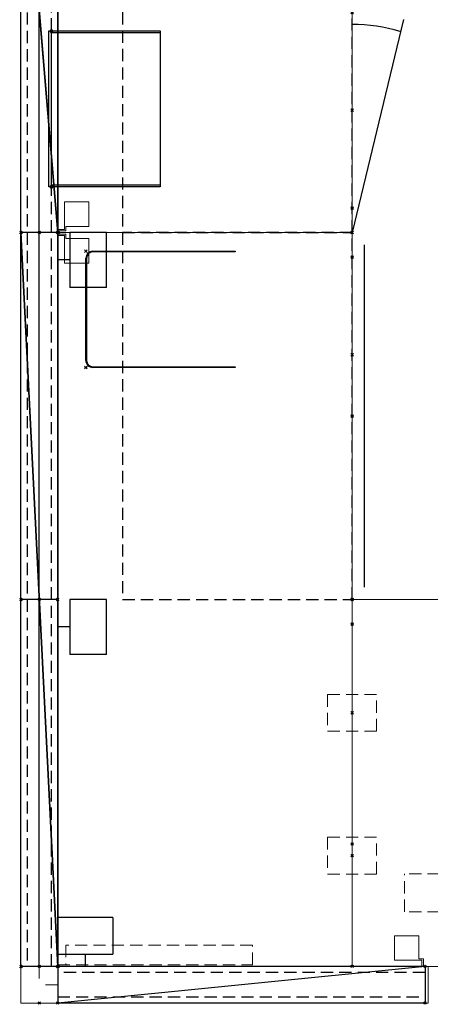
# Model space of a CAD drawing. Header units: inches. Extents: x 159 to 1116, y 667 to 1015.
# Tile 1 of 249: x 172 to 206, y 675 to 755. Entities that reach past the tile are written whole.
import ezdxf
from ezdxf.enums import TextEntityAlignment as Align

# ---------------------------------------------------------------- set-up
doc = ezdxf.new("R2010")
doc.units = ezdxf.units.IN
doc.header["$MEASUREMENT"] = 0
doc.header["$PDMODE"] = 3
doc.header["$PDSIZE"] = 0.1
doc.linetypes.add('DASHEDX2', pattern=[1.5, 1, -0.5])
doc.linetypes.add('IMPORT-DASHEDX2 _2_', pattern=[0])
for name, color, linetype, lineweight in [('A-FURN-HAWORTH-ATT', 7, 'Continuous', 9), ('A-FURN-P-PNLS-CON', 135, 'IMPORT-DASHEDX2 _2_', 9), ('A-FURN-P-WKSF', 135, 'Continuous', 9), ('A-FURN-P-WKSF-SUPPORT', 135, 'IMPORT-DASHEDX2 _2_', 9)]:
    doc.layers.add(name, color=color, linetype=linetype, lineweight=lineweight)
for name, color, linetype in [('A-FURN-P-COMP', 86, 'Continuous'), ('A-FURN-P-FILE', 20, 'Continuous'), ('A-FURN-P-PNLS', 5, 'Continuous'), ('A-FURN-P-PNLS-ACCESS', 4, 'Continuous'), ('A-FURN-P-PNLS-TOPPER', 3, 'Continuous'), ('CONNECTC', 7, 'Continuous'), ('PSATTR', 7, 'Continuous'), ('SPECATTR', 7, 'Continuous')]:
    doc.layers.add(name, color=color, linetype=linetype)

# ---------------------------------------------------------------- blocks, each defined once
blk = doc.blocks.new('$HCLAA42_0')
at = {"layer": 'A-FURN-P-PNLS-CON'}
for p, q in [((0, 3), (3, 3)), ((0, 0), (0, 3)), ((3, 0), (3, 3)), ((0, 0), (3, 0))]:
    blk.add_line(p, q, dxfattribs=at)
at = {"layer": 'A-FURN-P-PNLS-CON', "linetype": 'DASHEDX2'}
for p in [(0, 1.5), (1.5, 0)]:
    blk.add_line(p, (1.5, 1.5), dxfattribs=at)
at = {"layer": 'A-FURN-P-PNLS-CON'}
for p in [(0, 3), (0, 0)]:
    blk.add_point(p, dxfattribs=at)
at = {"layer": 'PSATTR', "flags": 1}
for tag in ['PSON', 'PSMC', 'PSDH', 'PSPN', 'PSQT', 'PSEC', 'PST5', 'PST4', 'PST3', 'PST2', 'PST1']:
    blk.add_attdef(tag, text='', height=1, dxfattribs=at).set_placement((0, 0), align=Align.TOP_CENTER)
at = {"layer": 'SPECATTR', "flags": 9}
blk.add_attdef('HC', text='', height=0.7, dxfattribs=at).set_placement((0, 0), align=Align.TOP_CENTER)
blk = doc.blocks.new('$HCEAA42_0')
at = {"layer": 'A-FURN-P-PNLS-CON'}
for p, q in [((0.25, 3), (0, 3)), ((0, 3), (0, 0)), ((0.25, 0), (0.25, 3)), ((0, 0), (0.25, 0))]:
    blk.add_line(p, q, dxfattribs=at)
for p in [(0, 3), (0, 0)]:
    blk.add_point(p, dxfattribs=at)
at = {"layer": 'PSATTR', "flags": 1}
for tag in ['PSON', 'PSMC', 'PSDH', 'PSPN', 'PSQT', 'PSEC', 'PST5', 'PST4', 'PST3', 'PST2', 'PST1']:
    blk.add_attdef(tag, text='', height=1, dxfattribs=at).set_placement((0, 0), align=Align.TOP_CENTER)
at = {"layer": 'SPECATTR', "flags": 9}
blk.add_attdef('HC', text='', height=0.7, dxfattribs=at).set_placement((0, 0), align=Align.TOP_CENTER)
blk = doc.blocks.new('VZAL-XXXX-2D')
at = {"layer": 'A-FURN-P-PNLS-CON'}
blk.add_point((0, 0), dxfattribs=at)
at = {"layer": 'A-FURN-HAWORTH-ATT', "flags": 1}
for tag, p in [('HAWMC', (0, 0)), ('HAWPN', (0, -0.167)), ('HAWQT', (0, -0.5)), ('HAWSN', (0, -0.333))]:
    blk.add_attdef(tag, text='', height=0.1, dxfattribs=at).set_placement(p, align=Align.TOP_CENTER)
at = {"layer": 'PSATTR', "flags": 1}
for tag in ['PSON', 'PSON', 'PSON', 'PSON', 'PSON', 'PSON', 'PSON', 'PSON', 'PSON', 'PSON', 'PSON', 'PSON', 'PSON', 'PSON', 'PSON', 'PSON', 'PSON', 'PSON', 'PSON', 'PSON', 'PSON', 'PSON', 'PSON', 'PSON', 'PSON', 'PSON', 'PSON', 'PSMC', 'PSMC', 'PSMC', 'PSMC', 'PSMC', 'PSMC', 'PSMC', 'PSMC', 'PSMC', 'PSMC', 'PSMC', 'PSMC', 'PSMC', 'PSMC', 'PSMC', 'PSMC', 'PSMC', 'PSMC', 'PSMC', 'PSMC', 'PSMC', 'PSMC', 'PSMC', 'PSMC', 'PSMC', 'PSMC', 'PSMC', 'PSDH', 'PSDH', 'PSDH', 'PSDH', 'PSDH', 'PSDH', 'PSDH', 'PSDH', 'PSDH', 'PSDH', 'PSDH', 'PSDH', 'PSDH', 'PSDH', 'PSDH', 'PSDH', 'PSDH', 'PSDH', 'PSDH', 'PSDH', 'PSDH', 'PSDH', 'PSDH', 'PSDH', 'PSDH', 'PSDH', 'PSDH', 'PSPN', 'PSPN', 'PSPN', 'PSPN', 'PSPN', 'PSPN', 'PSPN', 'PSPN', 'PSPN', 'PSPN', 'PSPN', 'PSPN', 'PSPN', 'PSPN', 'PSPN', 'PSPN', 'PSPN', 'PSPN', 'PSPN', 'PSPN', 'PSPN', 'PSPN', 'PSPN', 'PSPN', 'PSPN', 'PSPN', 'PSPN', 'PSQT', 'PSQT', 'PSQT', 'PSQT', 'PSQT', 'PSQT', 'PSQT', 'PSQT', 'PSQT', 'PSQT', 'PSQT', 'PSQT', 'PSQT', 'PSQT', 'PSQT', 'PSQT', 'PSQT', 'PSQT', 'PSQT', 'PSQT', 'PSQT', 'PSQT', 'PSQT', 'PSQT', 'PSQT', 'PSQT', 'PSQT', 'PSEC', 'PSEC', 'PSEC', 'PSEC', 'PSEC', 'PSEC', 'PSEC', 'PSEC', 'PSEC', 'PSEC', 'PSEC', 'PSEC', 'PSEC', 'PSEC', 'PSEC', 'PSEC', 'PSEC', 'PSEC', 'PSEC', 'PSEC', 'PSEC', 'PSEC', 'PSEC', 'PSEC', 'PSEC', 'PSEC', 'PSEC', 'PST1', 'PST2', 'PST3', 'PST4', 'PST5', 'PST1', 'PST2', 'PST3', 'PST4', 'PST5', 'PST1', 'PST2', 'PST3', 'PST4', 'PST5', 'PST1', 'PST2', 'PST3', 'PST4', 'PST5', 'PST1', 'PST2', 'PST3', 'PST4', 'PST5', 'PST1', 'PST2', 'PST3', 'PST4', 'PST5', 'PST1', 'PST2', 'PST3', 'PST4', 'PST5', 'PST1', 'PST2', 'PST3', 'PST4', 'PST5', 'PST1', 'PST2', 'PST3', 'PST4', 'PST5', 'PST1', 'PST2', 'PST3', 'PST4', 'PST5', 'PST1', 'PST2', 'PST3', 'PST4', 'PST5', 'PST1', 'PST2', 'PST3', 'PST4', 'PST5', 'PST1', 'PST2', 'PST3', 'PST4', 'PST5', 'PST1', 'PST2', 'PST3', 'PST4', 'PST5', 'PST1', 'PST2', 'PST3', 'PST4', 'PST5', 'PST1', 'PST2', 'PST3', 'PST4', 'PST5', 'PST1', 'PST2', 'PST3', 'PST4', 'PST5', 'PST1', 'PST2', 'PST3', 'PST4', 'PST5', 'PST1', 'PST2', 'PST3', 'PST4', 'PST5', 'PST1', 'PST2', 'PST3', 'PST4', 'PST5', 'PST1', 'PST2', 'PST3', 'PST4', 'PST5', 'PST1', 'PST2', 'PST3', 'PST4', 'PST5', 'PST1', 'PST2', 'PST3', 'PST4', 'PST5', 'PST1', 'PST2', 'PST3', 'PST4', 'PST5', 'PST1', 'PST2', 'PST3', 'PST4', 'PST5', 'PST1', 'PST2', 'PST3', 'PST4', 'PST5', 'PST1', 'PST2', 'PST3', 'PST4', 'PST5']:
    blk.add_attdef(tag, text='', height=1, dxfattribs=at).set_placement((0, 0), align=Align.TOP_CENTER)
blk = doc.blocks.new('VZCC-0030-X-2D')
at = {"layer": 'A-FURN-P-PNLS'}
blk.add_line((0, 0), (30, 3), dxfattribs=at)
for p in [(0, 3), (30, 3), (0, 0), (0, 0), (30, 0)]:
    blk.add_point(p, dxfattribs=at)
at = {"layer": 'PSATTR', "flags": 1}
for tag in ['PSON', 'PSMC', 'PSDH', 'PSPN', 'PSQT', 'PSEC', 'PST5', 'PST4', 'PST3', 'PST2', 'PST1']:
    blk.add_attdef(tag, text='', height=1, dxfattribs=at).set_placement((0, 0), align=Align.TOP_CENTER)
blk = doc.blocks.new('ZUBF-0000-PN-2D')
at = {"layer": 'A-FURN-P-WKSF-SUPPORT', "linetype": 'DASHEDX2'}
for p, q in [((-2, 1.5), (-2, -1.5)), ((2, 1.5), (-2, 1.5)), ((2, -1.5), (2, 1.5)), ((-2, -1.5), (2, -1.5))]:
    blk.add_line(p, q, dxfattribs=at)
at = {"layer": 'A-FURN-P-WKSF-SUPPORT'}
blk.add_point((0, 0), dxfattribs=at)
at = {"layer": 'A-FURN-HAWORTH-ATT', "flags": 1}
for tag, p in [('HAWMC', (0, 0)), ('HAWPN', (0, -0.167)), ('HAWQT', (0, -0.5)), ('HAWSN', (0, -0.333))]:
    blk.add_attdef(tag, text='', height=0.1, dxfattribs=at).set_placement(p, align=Align.TOP_CENTER)
at = {"layer": 'PSATTR', "flags": 1}
for tag in ['PSON', 'PSMC', 'PSDH', 'PSPN', 'PSQT', 'PSEC', 'PST1', 'PST2', 'PST3', 'PST4', 'PST5']:
    blk.add_attdef(tag, text='', height=1, dxfattribs=at).set_placement((0, 0), align=Align.TOP_CENTER)
blk = doc.blocks.new('VZGT-0060-2D')
at = {"layer": 'A-FURN-P-PNLS'}
blk.add_line((0, 0), (60, 3), dxfattribs=at)
for p in [(0, 3), (60, 3), (0, 0), (0, 0), (60, 0)]:
    blk.add_point(p, dxfattribs=at)
at = {"layer": 'PSATTR', "flags": 1}
for tag in ['PSON', 'PSMC', 'PSDH', 'PSPN', 'PSQT', 'PSEC', 'PST5', 'PST4', 'PST3', 'PST2', 'PST1']:
    blk.add_attdef(tag, text='', height=1, dxfattribs=at).set_placement((0, 0), align=Align.TOP_CENTER)
blk = doc.blocks.new('VZGT-0036-2D')
at = {"layer": 'A-FURN-P-PNLS'}
blk.add_line((0, 0), (36, 3), dxfattribs=at)
for p in [(0, 3), (36, 3), (0, 0), (0, 0), (36, 0)]:
    blk.add_point(p, dxfattribs=at)
at = {"layer": 'PSATTR', "flags": 1}
for tag in ['PSON', 'PSMC', 'PSDH', 'PSPN', 'PSQT', 'PSEC', 'PST5', 'PST4', 'PST3', 'PST2', 'PST1']:
    blk.add_attdef(tag, text='', height=1, dxfattribs=at).set_placement((0, 0), align=Align.TOP_CENTER)
blk = doc.blocks.new('VZGC-0000-2D')
at = {"layer": 'A-FURN-P-PNLS-TOPPER'}
for p in [(0, 3), (0, 0)]:
    blk.add_point(p, dxfattribs=at)
at = {"layer": 'PSATTR', "flags": 1}
for tag in ['PSON', 'PSMC', 'PSDH', 'PSPN', 'PSQT', 'PSEC', 'PST5', 'PST4', 'PST3', 'PST2', 'PST1']:
    blk.add_attdef(tag, text='', height=1, dxfattribs=at).set_placement((0, 0), align=Align.TOP_CENTER)
blk = doc.blocks.new('VZTI-XX36-NN-2D')
at = {"layer": 'A-FURN-P-PNLS', "linetype": 'DASHEDX2'}
blk.add_line((0, 0.5), (36, 0.5), dxfattribs=at)
at = {"layer": 'A-FURN-P-PNLS'}
for p in [(0, 0), (36, 0)]:
    blk.add_point(p, dxfattribs=at)
at = {"layer": 'A-FURN-HAWORTH-ATT', "flags": 1}
for tag, p in [('HAWMC', (0, 0)), ('HAWPN', (0, -0.167)), ('HAWQT', (0, -0.5)), ('HAWSN', (0, -0.333))]:
    blk.add_attdef(tag, text='', height=0.1, dxfattribs=at).set_placement(p, align=Align.TOP_CENTER)
at = {"layer": 'PSATTR', "flags": 1}
for tag in ['PSON', 'PSMC', 'PSDH', 'PSPN', 'PSQT', 'PSEC', 'PST1', 'PST2', 'PST3', 'PST4', 'PST5']:
    blk.add_attdef(tag, text='', height=1, dxfattribs=at).set_placement((0, 0), align=Align.TOP_CENTER)
blk = doc.blocks.new('VZFF-XX30-BN-2D')
at = {"layer": 'A-FURN-P-PNLS'}
for p, q in [((0, 0), (0, 3)), ((0, 3), (30, 3)), ((30, 0), (30, 3)), ((0, 0), (30, 0))]:
    blk.add_line(p, q, dxfattribs=at)
for p in [(0, 3), (30, 3), (0, 0), (30, 0)]:
    blk.add_point(p, dxfattribs=at)
at = {"layer": 'A-FURN-P-PNLS-ACCESS'}
for p, q in [((27.754, -1), (27.754, 0)), ((25.504, -4), (25.504, -1)), ((30.004, -1), (25.504, -1)), ((30.004, -4), (30.004, -1)), ((25.504, -4), (30.004, -4))]:
    blk.add_line(p, q, dxfattribs=at)
at = {"layer": 'A-FURN-HAWORTH-ATT', "flags": 1}
for tag, p in [('HAWMC', (0, 0)), ('HAWPN', (0, -0.167)), ('HAWQT', (0, -0.5)), ('HAWSN', (0, -0.333))]:
    blk.add_attdef(tag, text='', height=0.1, dxfattribs=at).set_placement(p, align=Align.TOP_CENTER)
at = {"layer": 'PSATTR', "flags": 1}
for tag in ['PSON', 'PSON', 'PSON', 'PSON', 'PSON', 'PSMC', 'PSMC', 'PSMC', 'PSMC', 'PSMC', 'PSDH', 'PSDH', 'PSDH', 'PSDH', 'PSDH', 'PSPN', 'PSPN', 'PSPN', 'PSPN', 'PSPN', 'PSQT', 'PSQT', 'PSQT', 'PSQT', 'PSQT', 'PSEC', 'PSEC', 'PSEC', 'PSEC', 'PSEC', 'PST1', 'PST2', 'PST3', 'PST4', 'PST5', 'PST1', 'PST2', 'PST3', 'PST4', 'PST5', 'PST1', 'PST2', 'PST3', 'PST4', 'PST5', 'PST1', 'PST2', 'PST3', 'PST4', 'PST5', 'PST1', 'PST2', 'PST3', 'PST4', 'PST5']:
    blk.add_attdef(tag, text='', height=1, dxfattribs=at).set_placement((0, 0), align=Align.TOP_CENTER)
blk = doc.blocks.new('VZFF-XX36-BN-2D')
at = {"layer": 'A-FURN-P-PNLS'}
for p, q in [((0, 0), (0, 3)), ((0, 3), (36, 3)), ((36, 0), (36, 3)), ((0, 0), (36, 0))]:
    blk.add_line(p, q, dxfattribs=at)
for p in [(0, 3), (36, 3), (0, 0), (36, 0)]:
    blk.add_point(p, dxfattribs=at)
at = {"layer": 'A-FURN-P-PNLS-ACCESS'}
for p, q in [((33.754, -1), (33.754, 0)), ((31.504, -4), (31.504, -1)), ((36.004, -1), (31.504, -1)), ((36.004, -4), (36.004, -1)), ((31.504, -4), (36.004, -4))]:
    blk.add_line(p, q, dxfattribs=at)
at = {"layer": 'A-FURN-HAWORTH-ATT', "flags": 1}
for tag, p in [('HAWMC', (0, 0)), ('HAWPN', (0, -0.167)), ('HAWQT', (0, -0.5)), ('HAWSN', (0, -0.333))]:
    blk.add_attdef(tag, text='', height=0.1, dxfattribs=at).set_placement(p, align=Align.TOP_CENTER)
at = {"layer": 'PSATTR', "flags": 1}
for tag in ['PSON', 'PSON', 'PSON', 'PSON', 'PSON', 'PSMC', 'PSMC', 'PSMC', 'PSMC', 'PSMC', 'PSDH', 'PSDH', 'PSDH', 'PSDH', 'PSDH', 'PSPN', 'PSPN', 'PSPN', 'PSPN', 'PSPN', 'PSQT', 'PSQT', 'PSQT', 'PSQT', 'PSQT', 'PSEC', 'PSEC', 'PSEC', 'PSEC', 'PSEC', 'PST1', 'PST2', 'PST3', 'PST4', 'PST5', 'PST1', 'PST2', 'PST3', 'PST4', 'PST5', 'PST1', 'PST2', 'PST3', 'PST4', 'PST5', 'PST1', 'PST2', 'PST3', 'PST4', 'PST5', 'PST1', 'PST2', 'PST3', 'PST4', 'PST5']:
    blk.add_attdef(tag, text='', height=1, dxfattribs=at).set_placement((0, 0), align=Align.TOP_CENTER)
blk = doc.blocks.new('VZTI-XX30-NN-2D')
at = {"layer": 'A-FURN-P-PNLS', "linetype": 'DASHEDX2'}
blk.add_line((0, 0.5), (30, 0.5), dxfattribs=at)
at = {"layer": 'A-FURN-P-PNLS'}
for p in [(0, 0), (30, 0)]:
    blk.add_point(p, dxfattribs=at)
at = {"layer": 'A-FURN-HAWORTH-ATT', "flags": 1}
for tag, p in [('HAWMC', (0, 0)), ('HAWPN', (0, -0.167)), ('HAWQT', (0, -0.5)), ('HAWSN', (0, -0.333))]:
    blk.add_attdef(tag, text='', height=0.1, dxfattribs=at).set_placement(p, align=Align.TOP_CENTER)
at = {"layer": 'PSATTR', "flags": 1}
for tag in ['PSON', 'PSMC', 'PSDH', 'PSPN', 'PSQT', 'PSEC', 'PST1', 'PST2', 'PST3', 'PST4', 'PST5']:
    blk.add_attdef(tag, text='', height=1, dxfattribs=at).set_placement((0, 0), align=Align.TOP_CENTER)
blk = doc.blocks.new('ZZBD-1600-PL-2D')
at = {"layer": 'A-FURN-P-WKSF-SUPPORT', "linetype": 'DASHEDX2'}
for p, q in [((0.125, 0), (0.125, -15.915)), ((1.745, -0.665), (0.125, -0.665)), ((1.745, -15.915), (1.745, -0.665)), ((0.125, -15.915), (1.745, -15.915))]:
    blk.add_line(p, q, dxfattribs=at)
at = {"layer": 'A-FURN-P-WKSF-SUPPORT'}
blk.add_point((0, 0), dxfattribs=at)
at = {"layer": 'A-FURN-HAWORTH-ATT', "flags": 1}
for tag, p in [('HAWMC', (0, 0)), ('HAWPN', (0, -0.167)), ('HAWQT', (0, -0.5)), ('HAWSN', (0, -0.333))]:
    blk.add_attdef(tag, text='', height=0.1, dxfattribs=at).set_placement(p, align=Align.TOP_CENTER)
at = {"layer": 'PSATTR', "flags": 1}
for tag in ['PSON', 'PSMC', 'PSDH', 'PSPN', 'PSQT', 'PSEC', 'PST1', 'PST2', 'PST3', 'PST4', 'PST5']:
    blk.add_attdef(tag, text='', height=1, dxfattribs=at).set_placement((0, 0), align=Align.TOP_CENTER)
blk = doc.blocks.new('WURA-3066-JC-2D')
at = {"layer": 'A-FURN-P-WKSF'}
for p, q in [((66, 0), (0, 0)), ((0, -30), (0, 0)), ((66, 0), (66, -30)), ((66, -30), (0, -30))]:
    blk.add_line(p, q, dxfattribs=at)
for p in [(0, 0), (66, 0), (0, -30), (10, -30), (56, -30), (66, -30)]:
    blk.add_point(p, dxfattribs=at)
at = {"layer": 'A-FURN-HAWORTH-ATT', "flags": 1}
for tag, p in [('HAWMC', (0, 0)), ('HAWPN', (0, -0.167)), ('HAWQT', (0, -0.5)), ('HAWSN', (0, -0.333))]:
    blk.add_attdef(tag, text='', height=0.1, dxfattribs=at).set_placement(p, align=Align.TOP_CENTER)
at = {"layer": 'PSATTR', "flags": 1}
for tag in ['PSON', 'PSMC', 'PSDH', 'PSPN', 'PSQT', 'PSEC', 'PST1', 'PST2', 'PST3', 'PST4', 'PST5']:
    blk.add_attdef(tag, text='', height=1, dxfattribs=at).set_placement((0, 0), align=Align.TOP_CENTER)
blk = doc.blocks.new('WURA-2460-JC-2D')
at = {"layer": 'A-FURN-P-WKSF'}
for p, q in [((0, -24), (0, 0)), ((60, 0), (0, 0)), ((60, 0), (60, -24)), ((60, -24), (0, -24))]:
    blk.add_line(p, q, dxfattribs=at)
for p in [(0, 0), (60, 0), (0, -24), (10, -24), (50, -24), (60, -24)]:
    blk.add_point(p, dxfattribs=at)
at = {"layer": 'PSATTR', "flags": 1}
for tag in ['PSON', 'PSMC', 'PSDH', 'PSPN', 'PSQT', 'PSEC', 'PST5', 'PST4', 'PST3', 'PST2', 'PST1']:
    blk.add_attdef(tag, text='', height=1, dxfattribs=at).set_placement((0, 0), align=Align.TOP_CENTER)
blk = doc.blocks.new('WURA-2436-JC-2D')
at = {"layer": 'A-FURN-P-WKSF'}
for p, q in [((36, 0), (0, 0)), ((0, -24), (0, 0)), ((36, 0), (36, -24)), ((36, -24), (0, -24))]:
    blk.add_line(p, q, dxfattribs=at)
for p in [(0, 0), (36, 0), (0, -24), (10, -24), (26, -24), (36, -24)]:
    blk.add_point(p, dxfattribs=at)
at = {"layer": 'PSATTR', "flags": 1}
for tag in ['PSON', 'PSMC', 'PSDH', 'PSPN', 'PSQT', 'PSEC', 'PST5', 'PST4', 'PST3', 'PST2', 'PST1']:
    blk.add_attdef(tag, text='', height=1, dxfattribs=at).set_placement((0, 0), align=Align.TOP_CENTER)
blk = doc.blocks.new('WUAR-5400-PH-2D')
at = {"layer": 'A-FURN-P-WKSF-SUPPORT', "linetype": 'DASHEDX2'}
for p, q in [((0.81, -4), (53.19, -4)), ((0.81, -4), (0.81, -7.11)), ((53.19, -4), (53.19, -7.11)), ((0.81, -7.11), (53.19, -7.11))]:
    blk.add_line(p, q, dxfattribs=at)
at = {"layer": 'A-FURN-P-WKSF-SUPPORT'}
blk.add_point((0, 0), dxfattribs=at)
at = {"layer": 'A-FURN-HAWORTH-ATT', "flags": 1}
for tag, p in [('HAWMC', (0, 0)), ('HAWPN', (0, -0.167)), ('HAWQT', (0, -0.5)), ('HAWSN', (0, -0.333))]:
    blk.add_attdef(tag, text='', height=0.1, dxfattribs=at).set_placement(p, align=Align.TOP_CENTER)
at = {"layer": 'PSATTR', "flags": 1}
for tag in ['PSON', 'PSMC', 'PSDH', 'PSPN', 'PSQT', 'PSEC', 'PST1', 'PST2', 'PST3', 'PST4', 'PST5']:
    blk.add_attdef(tag, text='', height=1, dxfattribs=at).set_placement((0, 0), align=Align.TOP_CENTER)
blk = doc.blocks.new('ZZBA-0000-PL-2D')
at = {"layer": 'A-FURN-P-WKSF-SUPPORT'}
for p, q in [((0.25, 0), (0.125, 0)), ((0.125, 0), (0.125, -0.625)), ((0.25, -0.5), (0.25, 0)), ((0.125, -0.625), (0.5, -0.625)), ((2.5, -0.5), (0.25, -0.5)), ((0.5, -0.625), (0.5, -2.5)), ((2.5, -2.5), (2.5, -0.5)), ((0.5, -2.5), (2.5, -2.5))]:
    blk.add_line(p, q, dxfattribs=at)
blk.add_point((0, 0), dxfattribs=at)
at = {"layer": 'A-FURN-HAWORTH-ATT', "flags": 1}
for tag, p in [('HAWMC', (0, 0)), ('HAWPN', (0, -0.167)), ('HAWQT', (0, -0.5)), ('HAWSN', (0, -0.333))]:
    blk.add_attdef(tag, text='', height=0.1, dxfattribs=at).set_placement(p, align=Align.TOP_CENTER)
at = {"layer": 'PSATTR', "flags": 1}
for tag in ['PSON', 'PSMC', 'PSDH', 'PSPN', 'PSQT', 'PSEC', 'PST1', 'PST2', 'PST3', 'PST4', 'PST5']:
    blk.add_attdef(tag, text='', height=1, dxfattribs=at).set_placement((0, 0), align=Align.TOP_CENTER)
blk = doc.blocks.new('ZZBA-0000-PR-2D')
at = {"layer": 'A-FURN-P-WKSF-SUPPORT'}
for p, q in [((-0.25, -0.5), (-0.25, 0)), ((-0.25, 0), (-0.125, 0)), ((-0.125, 0), (-0.125, -0.625)), ((-2.5, -2.5), (-2.5, -0.5)), ((-2.5, -0.5), (-0.25, -0.5)), ((-0.125, -0.625), (-0.5, -0.625)), ((-0.5, -0.625), (-0.5, -2.5)), ((-0.5, -2.5), (-2.5, -2.5))]:
    blk.add_line(p, q, dxfattribs=at)
blk.add_point((0, 0), dxfattribs=at)
at = {"layer": 'A-FURN-HAWORTH-ATT', "flags": 1}
for tag, p in [('HAWMC', (0, 0)), ('HAWPN', (0, -0.167)), ('HAWQT', (0, -0.5)), ('HAWSN', (0, -0.333))]:
    blk.add_attdef(tag, text='', height=0.1, dxfattribs=at).set_placement(p, align=Align.TOP_CENTER)
at = {"layer": 'PSATTR', "flags": 1}
for tag in ['PSON', 'PSMC', 'PSDH', 'PSPN', 'PSQT', 'PSEC', 'PST1', 'PST2', 'PST3', 'PST4', 'PST5']:
    blk.add_attdef(tag, text='', height=1, dxfattribs=at).set_placement((0, 0), align=Align.TOP_CENTER)
blk = doc.blocks.new('JLPD-XX30A-2D')
at = {"layer": 'A-FURN-P-FILE', "linetype": 'DASHEDX2'}
for p, q in [((32, 18.75), (2, 18.75)), ((2, 18.75), (2, 0)), ((32, 0), (32, 18.75)), ((2, 0), (32, 0))]:
    blk.add_line(p, q, dxfattribs=at)
at = {"layer": 'A-FURN-P-FILE', "linetype": 'Continuous'}
blk.add_line((3, -1), (31, -1), dxfattribs=at)
at = {"layer": 'A-FURN-P-FILE'}
for p in [(0, 0), (2, 0), (17, 0), (32, 0), (34, 0)]:
    blk.add_point(p, dxfattribs=at)
at = {"layer": 'PSATTR', "flags": 1}
for tag in ['PSON', 'PSMC', 'PSDH', 'PSPN', 'PSQT', 'PSEC', 'PST5', 'PST4', 'PST3', 'PST2', 'PST1']:
    blk.add_attdef(tag, text='', height=1, dxfattribs=at).set_placement((0, 0), align=Align.TOP_CENTER)
blk = doc.blocks.new('JSPY-36-A-2D')
at = {"layer": 'A-FURN-P-FILE', "linetype": 'DASHEDX2'}
for p, q in [((38, 18.75), (2, 18.75)), ((2, 18.75), (2, 0)), ((38, 0), (38, 18.75)), ((2, 0), (38, 0))]:
    blk.add_line(p, q, dxfattribs=at)
at = {"layer": 'A-FURN-P-FILE', "linetype": 'Continuous'}
for p, q in [((19.398, -4.205), (2, 0)), ((20.602, -4.205), (38, 0))]:
    blk.add_line(p, q, dxfattribs=at)
at = {"layer": 'A-FURN-P-FILE'}
for centre, start, end in [((5, 0), 343.71897, 0), ((35, 0), 180.00001, 196.28103)]:
    blk.add_arc(centre, 14, start, end, dxfattribs=at)
for p in [(0, 0), (2, 0), (20, 0), (38, 0), (40, 0)]:
    blk.add_point(p, dxfattribs=at)
at = {"layer": 'PSATTR', "flags": 1}
for tag in ['PSON', 'PSMC', 'PSDH', 'PSPN', 'PSQT', 'PSEC', 'PST5', 'PST4', 'PST3', 'PST2', 'PST1']:
    blk.add_attdef(tag, text='', height=1, dxfattribs=at).set_placement((0, 0), align=Align.TOP_CENTER)
blk = doc.blocks.new('KUCU-XX10-S-2D')
at = {"layer": 'A-FURN-P-COMP'}
for p, q in [((0.56, 0), (8.94, 0)), ((0, -12.19), (0, -0.56)), ((0.06, -0.56), (0.06, -12.19)), ((8.94, -0.06), (0.56, -0.06)), ((9.44, -12.19), (9.44, -0.56)), ((9.5, -0.56), (9.5, -12.19)), ((0.06, -12.19), (0, -12.19)), ((9.5, -12.19), (9.44, -12.19))]:
    blk.add_line(p, q, dxfattribs=at)
for centre, radius, start, end in [((0.56, -0.56), 0.56, 90, 180), ((8.94, -0.56), 0.56, 0, 90), ((0.56, -0.56), 0.5, 90, 180), ((8.94, -0.56), 0.5, 0, 90)]:
    blk.add_arc(centre, radius, start, end, dxfattribs=at)
for p in [(0, 0), (9.5, 0)]:
    blk.add_point(p, dxfattribs=at)
at = {"layer": 'PSATTR', "flags": 1}
for tag in ['PSON', 'PSMC', 'PSDH', 'PSPN', 'PSQT', 'PSEC', 'PST5', 'PST4', 'PST3', 'PST2', 'PST1']:
    blk.add_attdef(tag, text='', height=1, dxfattribs=at).set_placement((0, 0), align=Align.TOP_CENTER)
blk = doc.blocks.new('KUPT-0913-H-2D')
at = {"layer": 'A-FURN-P-COMP'}
for p, q in [((0, -8.875), (0, 0.2138)), ((0, 0.2138), (12.75, 0.2138)), ((0, 0), (12.75, 0)), ((0.125, -8.875), (0.125, 0)), ((12.625, 0), (12.625, -8.875)), ((12.75, 0.2138), (12.75, -8.875)), ((12.75, -8.875), (0, -8.875))]:
    blk.add_line(p, q, dxfattribs=at)
for p in [(0, 0), (12.75, 0)]:
    blk.add_point(p, dxfattribs=at)
at = {"layer": 'PSATTR', "flags": 1}
for tag in ['PSON', 'PSMC', 'PSDH', 'PSPN', 'PSQT', 'PSEC', 'PST5', 'PST4', 'PST3', 'PST2', 'PST1']:
    blk.add_attdef(tag, text='', height=1, dxfattribs=at).set_placement((0, 0), align=Align.TOP_CENTER)
blk = doc.blocks.new('VZGK-XX36-2D')
at = {"layer": 'A-FURN-P-PNLS'}
blk.add_line((0, 0), (36, 3), dxfattribs=at)
for p in [(0, 3), (36, 3), (0, 0), (0, 0), (36, 0)]:
    blk.add_point(p, dxfattribs=at)
at = {"layer": 'A-FURN-P-PNLS-TOPPER'}
blk.add_line((0, 1.5), (36, 1.5), dxfattribs=at)
at = {"layer": 'PSATTR', "flags": 1}
for tag in ['PSON', 'PSMC', 'PSDH', 'PSPN', 'PSQT', 'PSEC', 'PST5', 'PST4', 'PST3', 'PST2', 'PST1']:
    blk.add_attdef(tag, text='', height=1, dxfattribs=at).set_placement((0, 0), align=Align.TOP_CENTER)
blk = doc.blocks.new('VZGK-XX60-2D')
at = {"layer": 'A-FURN-P-PNLS'}
blk.add_line((0, 0), (60, 3), dxfattribs=at)
for p in [(0, 3), (60, 3), (0, 0), (0, 0), (60, 0)]:
    blk.add_point(p, dxfattribs=at)
at = {"layer": 'A-FURN-P-PNLS-TOPPER'}
blk.add_line((0, 1.5), (60, 1.5), dxfattribs=at)
at = {"layer": 'PSATTR', "flags": 1}
for tag in ['PSON', 'PSMC', 'PSDH', 'PSPN', 'PSQT', 'PSEC', 'PST5', 'PST4', 'PST3', 'PST2', 'PST1']:
    blk.add_attdef(tag, text='', height=1, dxfattribs=at).set_placement((0, 0), align=Align.TOP_CENTER)

msp = doc.modelspace()

# ---------------------------------------------------------------- block references
for name, p, rotation in [('JSPY-36-A-2D', (199.356, 735.684), 90), ('VZGT-0036-2D', (172.309, 773.694, 0.5), 270), ('VZTI-XX36-NN-2D', (172.309, 773.674, 0.5), 270), ('VZFF-XX36-BN-2D', (175.309, 737.674, 0.5), 90), ('VZGK-XX36-2D', (175.309, 737.674, 0.5), 90.00000000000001), ('VZTI-XX36-NN-2D', (175.309, 737.694, 0.5), 90.00000000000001), ('VZTI-XX36-NN-2D', (175.309, 737.674, 0.5), 90.00000000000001), ('WURA-2436-JC-2D', (175.356, 737.684), 90), ('KUPT-0913-H-2D', (174.809, 741.414, 0.5), 90.00000000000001), ('KUPT-0913-H-2D', (174.809, 741.414, 0.5), 90.00000000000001), ('ZZBA-0000-PL-2D', (175.356, 737.684), 90), ('JLPD-XX30A-2D', (199.357, 705.684), 90), ('VZFF-XX30-BN-2D', (175.309, 707.684), 90), ('VZGK-XX60-2D', (175.309, 677.684), 90.00000000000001), ('VZGT-0060-2D', (172.309, 737.674, 0.5), 270), ('VZTI-XX30-NN-2D', (172.309, 737.674, 0.5), 270), ('VZTI-XX30-NN-2D', (175.309, 707.684), 90), ('WURA-2460-JC-2D', (175.356, 677.684), 90), ('ZZBA-0000-PR-2D', (175.356, 737.684), 90), ('KUCU-XX10-S-2D', (177.61, 726.652), 89.99999999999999), ('VZFF-XX30-BN-2D', (175.309, 677.684), 90), ('VZTI-XX30-NN-2D', (172.309, 707.674, 0.5), 270), ('VZTI-XX30-NN-2D', (175.309, 677.674, 0.5), 90), ('WURA-3066-JC-2D', (265.355, 677.684), 180), ('WUAR-5400-PH-2D', (256.834, 678.153), 180), ('VZFF-XX30-BN-2D', (205.309, 677.684), 180), ('ZZBD-1600-PL-2D', (175.309, 677.684), 90), ('ZZBA-0000-PL-2D', (205.309, 677.684), 180), ('VZGC-0000-2D', (173.809, 677.684), 180), ('VZCC-0030-X-2D', (205.309, 677.684), 180), ('VZTI-XX30-NN-2D', (205.309, 677.684), 180)]:
    msp.add_blockref(name, p, dxfattribs=dict(rotation=rotation))
for name, p in [('VZAL-XXXX-2D', (173.809, 737.684)), ('VZAL-XXXX-2D', (173.809, 707.684)), ('ZUBF-0000-PN-2D', (199.355, 698.417)), ('ZUBF-0000-PN-2D', (199.355, 686.737)), ('VZTI-XX30-NN-2D', (175.309, 674.684))]:
    msp.add_blockref(name, p)
at = {"layer": 'CONNECTC'}
for name, p, rotation in [('$HCLAA42_0', (175.309, 677.684), 180.0000192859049), ('$HCEAA42_0', (205.309, 674.684), 1.87239683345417e-05)]:
    msp.add_blockref(name, p, dxfattribs=dict(at, rotation=rotation))

doc.saveas('drawing.dxf')
